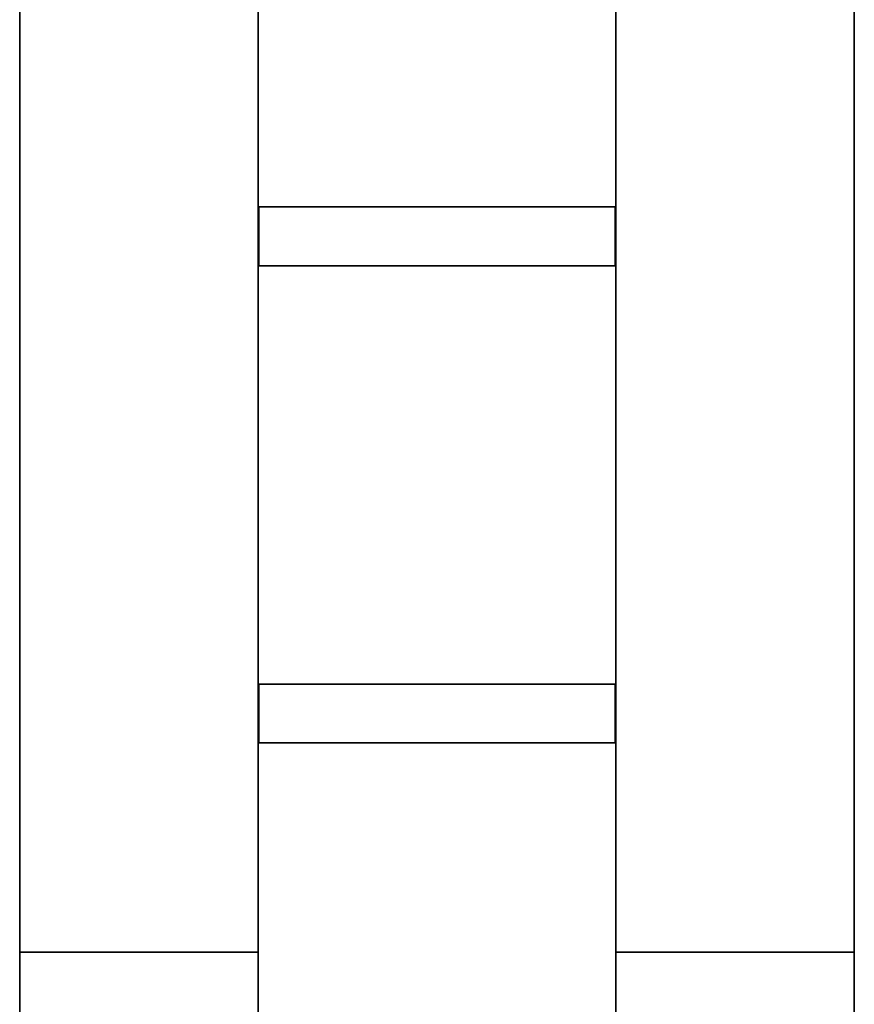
# Model space of a CAD drawing. Header units: millimetres. Extents: x -35 to 33166, y -35 to 31591.
# Tile 33 of 100: x -35 to 321, y 2316 to 2736. Entities that reach past the tile are written whole.
import ezdxf

# ---------------------------------------------------------------- set-up
doc = ezdxf.new("R2010")
doc.units = ezdxf.units.MM
doc.header["$LTSCALE"] = 25.4
doc.layers.get('0').update_dxf_attribs({"true_color": 0xffffff})
doc.layers.add('ICF - L1', color=7, linetype='Continuous', true_color=0xb4b464)
doc.layers.add('ICF - L2', color=7, linetype='Continuous', true_color=0x64ff64)

# ---------------------------------------------------------------- blocks, each defined once
blk = doc.blocks.new('Group7193')
for p, q in [((-254, -254, 457.2), (-1092.2, -254, 457.2)), ((-254, -254), (-1092.2, -254)), ((-1092.2, -355.6, 457.2), (-355.6, -355.6, 457.2)), ((-1092.2, -355.6), (-355.6, -355.6))]:
    blk.add_line(p, q)
blk = doc.blocks.new('Group7194')
for p, q in [((-1092.2, 0, 457.2), (0, 0, 457.2)), ((0, 0), (-1092.2, 0)), ((-227.79, -101.6, 457.2), (-1092.2, -101.6, 457.2)), ((-1092.2, -101.6), (-227.79, -101.6))]:
    blk.add_line(p, q)
blk = doc.blocks.new('Group7195')
for p, q in [((-1003.1, -253.75, 144.68), (-1003.1, -101.6, 144.68)), ((-1003.1, -101.6, 144.68), (-1003.1, -101.6, 51)), ((-1003.1, -101.6, 51), (-1003.1, -253.75, 51)), ((-1003.1, -101.6, 51), (-978.1, -101.6, 51)), ((-978.1, -101.6, 144.68), (-1003.1, -101.6, 144.68)), ((-978.1, -253.75, 51), (-978.1, -101.6, 51)), ((-978.1, -101.6, 51), (-978.1, -101.6, 144.68)), ((-978.1, -101.6, 144.68), (-978.1, -253.75, 144.68)), ((-1003.1, -253.75, 51), (-1003.1, -253.75, 144.68)), ((-978.1, -253.75, 51), (-1003.1, -253.75, 51)), ((-1003.1, -253.75, 144.68), (-978.1, -253.75, 144.68)), ((-978.1, -253.75, 144.68), (-978.1, -253.75, 51))]:
    blk.add_line(p, q)
blk = doc.blocks.new('Group7196')
for p, q in [((-1003.1, -253.75, 405.8), (-1003.1, -101.6, 405.8)), ((-1003.1, -101.6, 405.8), (-1003.1, -101.6, 312.12)), ((-1003.1, -101.6, 312.12), (-1003.1, -253.75, 312.12)), ((-1003.1, -101.6, 312.12), (-978.1, -101.6, 312.12)), ((-978.1, -101.6, 405.8), (-1003.1, -101.6, 405.8)), ((-978.1, -253.75, 312.12), (-978.1, -101.6, 312.12)), ((-978.1, -101.6, 312.12), (-978.1, -101.6, 405.8)), ((-978.1, -101.6, 405.8), (-978.1, -253.75, 405.8)), ((-1003.1, -253.75, 312.12), (-1003.1, -253.75, 405.8)), ((-978.1, -253.75, 312.12), (-1003.1, -253.75, 312.12)), ((-1003.1, -253.75, 405.8), (-978.1, -253.75, 405.8)), ((-978.1, -253.75, 405.8), (-978.1, -253.75, 312.12))]:
    blk.add_line(p, q)
blk = doc.blocks.new('Group7197')
for p, q in [((-799.9, -253.75, 144.68), (-799.9, -101.6, 144.68)), ((-799.9, -101.6, 144.68), (-799.9, -101.6, 51)), ((-799.9, -101.6, 51), (-799.9, -253.75, 51)), ((-799.9, -101.6, 51), (-774.9, -101.6, 51)), ((-774.9, -101.6, 144.68), (-799.9, -101.6, 144.68)), ((-774.9, -253.75, 51), (-774.9, -101.6, 51)), ((-774.9, -101.6, 51), (-774.9, -101.6, 144.68)), ((-774.9, -101.6, 144.68), (-774.9, -253.75, 144.68)), ((-799.9, -253.75, 51), (-799.9, -253.75, 144.68)), ((-774.9, -253.75, 51), (-799.9, -253.75, 51)), ((-799.9, -253.75, 144.68), (-774.9, -253.75, 144.68)), ((-774.9, -253.75, 144.68), (-774.9, -253.75, 51))]:
    blk.add_line(p, q)
blk = doc.blocks.new('Group7198')
for p, q in [((-799.9, -253.75, 405.8), (-799.9, -101.6, 405.8)), ((-799.9, -101.6, 405.8), (-799.9, -101.6, 312.12)), ((-799.9, -101.6, 312.12), (-799.9, -253.75, 312.12)), ((-799.9, -101.6, 312.12), (-774.9, -101.6, 312.12)), ((-774.9, -101.6, 405.8), (-799.9, -101.6, 405.8)), ((-774.9, -253.75, 312.12), (-774.9, -101.6, 312.12)), ((-774.9, -101.6, 312.12), (-774.9, -101.6, 405.8)), ((-774.9, -101.6, 405.8), (-774.9, -253.75, 405.8)), ((-799.9, -253.75, 312.12), (-799.9, -253.75, 405.8)), ((-774.9, -253.75, 312.12), (-799.9, -253.75, 312.12)), ((-799.9, -253.75, 405.8), (-774.9, -253.75, 405.8)), ((-774.9, -253.75, 405.8), (-774.9, -253.75, 312.12))]:
    blk.add_line(p, q)
blk = doc.blocks.new('6XR35_90_C_FC_78c4ls')
for name in ['Group7194', 'Group7195', 'Group7196', 'Group7197', 'Group7198', 'Group7193']:
    blk.add_blockref(name, (0, 0))
blk = doc.blocks.new('Group6861')
for p, q in [((-254, -685.8, 457.2), (-254, -254, 457.2)), ((-254, -685.8), (-254, -254)), ((-355.6, -355.6, 457.2), (-355.6, -685.8, 457.2)), ((-355.6, -355.6), (-355.6, -685.8)), ((-355.6, -685.8, 457.2), (-254, -685.8, 457.2)), ((-355.6, -685.8), (-355.6, -685.8, 457.2)), ((-355.6, -685.8), (-254, -685.8)), ((-254, -685.8, 457.2), (-254, -685.8))]:
    blk.add_line(p, q)
blk = doc.blocks.new('Group6862')
for p, q in [((0, 0, 457.2), (0, -685.8, 457.2)), ((0, -685.8), (0, 0)), ((-101.6, -685.8, 457.2), (-101.6, -227.96, 457.2)), ((-101.6, -227.96), (-101.6, -685.8)), ((0, -685.8, 457.2), (-101.6, -685.8, 457.2)), ((-101.6, -685.8, 457.2), (-101.6, -685.8)), ((-101.6, -685.8), (0, -685.8)), ((0, -685.8), (0, -685.8, 457.2))]:
    blk.add_line(p, q)
blk = doc.blocks.new('6XR35_90_C_FC_509mcb')
for name in ['Group6862', 'Group6861']:
    blk.add_blockref(name, (0, 0))
blk = doc.blocks.new('6XR35_96_S_Web')
for p, q in [((-76.07, -46.84, -12.5), (-76.07, 46.84, -12.5)), ((-76.07, 46.84, -12.5), (76.07, 46.84, -12.5)), ((76.07, 46.84, 12.5), (-76.07, 46.84, 12.5)), ((-76.07, 46.84, 12.5), (-76.07, -46.84, 12.5)), ((-76.07, 46.84, -12.5), (-76.07, 46.84, 12.5)), ((76.07, 46.84, -12.5), (76.07, -46.84, -12.5)), ((76.07, -46.84, 12.5), (76.07, 46.84, 12.5)), ((76.07, 46.84, 12.5), (76.07, 46.84, -12.5)), ((76.07, -46.84, -12.5), (-76.07, -46.84, -12.5)), ((-76.07, -46.84, 12.5), (76.07, -46.84, 12.5)), ((-76.07, -46.84, 12.5), (-76.07, -46.84, -12.5)), ((76.07, -46.84, -12.5), (76.07, -46.84, 12.5))]:
    blk.add_line(p, q)
blk = doc.blocks.new('Group431#1')
for p, q in [((-101.6, 2438.4, 457.2), (-101.6, 0, 457.2)), ((-101.6, 2438.4), (-101.6, 0)), ((0, 0), (0, 2438.4)), ((0, 2438.4, 457.2), (0, 0, 457.2)), ((-101.6, 0), (0, 0)), ((0, 0, 457.2), (-101.6, 0, 457.2)), ((0, 0, 457.2), (0, 0)), ((-101.6, 0, 457.2), (-101.6, 0))]:
    blk.add_line(p, q)
blk = doc.blocks.new('Group432#1')
for p, q in [((-355.6, 0, 457.2), (-355.6, 2438.4, 457.2)), ((-355.6, 2438.4), (-355.6, 0)), ((-254, 0, 457.2), (-254, 2438.4, 457.2)), ((-254, 0), (-254, 2438.4)), ((-355.6, 0), (-355.6, 0, 457.2)), ((-254, 0, 457.2), (-355.6, 0, 457.2)), ((-355.6, 0), (-254, 0)), ((-254, 0), (-254, 0, 457.2))]:
    blk.add_line(p, q)
blk = doc.blocks.new('6XR35_96_S')
for name in ['Group432#1', 'Group431#1']:
    blk.add_blockref(name, (0, 0))
at = {"extrusion": (9.72607e-16, 1, -1.15708e-14)}
for p in [(177.67, 97.84, 304.8), (177.67, 97.84, 101.6)]:
    blk.add_blockref('6XR35_96_S_Web', p, dxfattribs=at)
at = {"extrusion": (9.72607e-16, 1, 1.15708e-14)}
for p in [(177.67, 358.96, 304.8), (177.67, 358.96, 101.6)]:
    blk.add_blockref('6XR35_96_S_Web', p, dxfattribs=at)
blk = doc.blocks.new('Group7425')
for p, q in [((-254, -685.8, 457.2), (-254, -254, 457.2)), ((-254, -685.8), (-254, -254)), ((-355.6, -355.6, 457.2), (-355.6, -685.8, 457.2)), ((-355.6, -355.6), (-355.6, -685.8)), ((-355.6, -685.8, 457.2), (-254, -685.8, 457.2)), ((-355.6, -685.8), (-355.6, -685.8, 457.2)), ((-355.6, -685.8), (-254, -685.8)), ((-254, -685.8, 457.2), (-254, -685.8))]:
    blk.add_line(p, q)
blk = doc.blocks.new('Group7426')
for p, q in [((0, 0, 457.2), (0, -685.8, 457.2)), ((0, -685.8), (0, 0)), ((-101.6, -685.8, 457.2), (-101.6, -227.96, 457.2)), ((-101.6, -227.96), (-101.6, -685.8)), ((0, -685.8, 457.2), (-101.6, -685.8, 457.2)), ((-101.6, -685.8, 457.2), (-101.6, -685.8)), ((-101.6, -685.8), (0, -685.8)), ((0, -685.8), (0, -685.8, 457.2))]:
    blk.add_line(p, q)
blk = doc.blocks.new('6XR35_90_C_FC_77i85d')
for name in ['Group7426', 'Group7425']:
    blk.add_blockref(name, (0, 0))
blk = doc.blocks.new('Group7451')
for p, q in [((-254, -254, 457.2), (-1092.2, -254, 457.2)), ((-254, -254), (-1092.2, -254)), ((-1092.2, -355.6, 457.2), (-355.6, -355.6, 457.2)), ((-1092.2, -355.6), (-355.6, -355.6))]:
    blk.add_line(p, q)
blk = doc.blocks.new('Group7452')
for p, q in [((-1092.2, 0, 457.2), (0, 0, 457.2)), ((0, 0), (-1092.2, 0)), ((-227.79, -101.6, 457.2), (-1092.2, -101.6, 457.2)), ((-1092.2, -101.6), (-227.79, -101.6))]:
    blk.add_line(p, q)
blk = doc.blocks.new('Group7453')
for p, q in [((-1003.1, -253.75, 144.68), (-1003.1, -101.6, 144.68)), ((-1003.1, -101.6, 144.68), (-1003.1, -101.6, 51)), ((-1003.1, -101.6, 51), (-1003.1, -253.75, 51)), ((-1003.1, -101.6, 51), (-978.1, -101.6, 51)), ((-978.1, -101.6, 144.68), (-1003.1, -101.6, 144.68)), ((-978.1, -253.75, 51), (-978.1, -101.6, 51)), ((-978.1, -101.6, 51), (-978.1, -101.6, 144.68)), ((-978.1, -101.6, 144.68), (-978.1, -253.75, 144.68)), ((-1003.1, -253.75, 51), (-1003.1, -253.75, 144.68)), ((-978.1, -253.75, 51), (-1003.1, -253.75, 51)), ((-1003.1, -253.75, 144.68), (-978.1, -253.75, 144.68)), ((-978.1, -253.75, 144.68), (-978.1, -253.75, 51))]:
    blk.add_line(p, q)
blk = doc.blocks.new('Group7454')
for p, q in [((-1003.1, -253.75, 405.8), (-1003.1, -101.6, 405.8)), ((-1003.1, -101.6, 405.8), (-1003.1, -101.6, 312.12)), ((-1003.1, -101.6, 312.12), (-1003.1, -253.75, 312.12)), ((-1003.1, -101.6, 312.12), (-978.1, -101.6, 312.12)), ((-978.1, -101.6, 405.8), (-1003.1, -101.6, 405.8)), ((-978.1, -253.75, 312.12), (-978.1, -101.6, 312.12)), ((-978.1, -101.6, 312.12), (-978.1, -101.6, 405.8)), ((-978.1, -101.6, 405.8), (-978.1, -253.75, 405.8)), ((-1003.1, -253.75, 312.12), (-1003.1, -253.75, 405.8)), ((-978.1, -253.75, 312.12), (-1003.1, -253.75, 312.12)), ((-1003.1, -253.75, 405.8), (-978.1, -253.75, 405.8)), ((-978.1, -253.75, 405.8), (-978.1, -253.75, 312.12))]:
    blk.add_line(p, q)
blk = doc.blocks.new('Group7455')
for p, q in [((-799.9, -253.75, 144.68), (-799.9, -101.6, 144.68)), ((-799.9, -101.6, 144.68), (-799.9, -101.6, 51)), ((-799.9, -101.6, 51), (-799.9, -253.75, 51)), ((-799.9, -101.6, 51), (-774.9, -101.6, 51)), ((-774.9, -101.6, 144.68), (-799.9, -101.6, 144.68)), ((-774.9, -253.75, 51), (-774.9, -101.6, 51)), ((-774.9, -101.6, 51), (-774.9, -101.6, 144.68)), ((-774.9, -101.6, 144.68), (-774.9, -253.75, 144.68)), ((-799.9, -253.75, 51), (-799.9, -253.75, 144.68)), ((-774.9, -253.75, 51), (-799.9, -253.75, 51)), ((-799.9, -253.75, 144.68), (-774.9, -253.75, 144.68)), ((-774.9, -253.75, 144.68), (-774.9, -253.75, 51))]:
    blk.add_line(p, q)
blk = doc.blocks.new('Group7456')
for p, q in [((-799.9, -253.75, 405.8), (-799.9, -101.6, 405.8)), ((-799.9, -101.6, 405.8), (-799.9, -101.6, 312.12)), ((-799.9, -101.6, 312.12), (-799.9, -253.75, 312.12)), ((-799.9, -101.6, 312.12), (-774.9, -101.6, 312.12)), ((-774.9, -101.6, 405.8), (-799.9, -101.6, 405.8)), ((-774.9, -253.75, 312.12), (-774.9, -101.6, 312.12)), ((-774.9, -101.6, 312.12), (-774.9, -101.6, 405.8)), ((-774.9, -101.6, 405.8), (-774.9, -253.75, 405.8)), ((-799.9, -253.75, 312.12), (-799.9, -253.75, 405.8)), ((-774.9, -253.75, 312.12), (-799.9, -253.75, 312.12)), ((-799.9, -253.75, 405.8), (-774.9, -253.75, 405.8)), ((-774.9, -253.75, 405.8), (-774.9, -253.75, 312.12))]:
    blk.add_line(p, q)
blk = doc.blocks.new('6XR35_90_C_FC_63thef')
for name in ['Group7452', 'Group7453', 'Group7454', 'Group7455', 'Group7456', 'Group7451']:
    blk.add_blockref(name, (0, 0))
blk = doc.blocks.new('Group#1528')
for p, q in [((-254, -685.8, 0), (-254, -254, 0)), ((-254, -685.8, 457.2), (-254, -254, 457.2)), ((-355.6, -685.8, 0), (-355.6, -355.6, 0)), ((-355.6, -685.8, 457.2), (-355.6, -355.6, 457.2)), ((-355.6, -685.8, 0), (-254, -685.8, 0)), ((-355.6, -685.8, 457.2), (-254, -685.8, 457.2)), ((-355.6, -685.8, 457.2), (-355.6, -685.8, 0)), ((-254, -685.8, 457.2), (-254, -685.8, 0))]:
    blk.add_line(p, q)
blk = doc.blocks.new('Group#1530')
for p, q in [((0, 0, 457.2), (0, -685.8, 457.2)), ((0, -685.8), (0, 0)), ((-101.6, -685.8, 457.2), (-101.6, -227.96, 457.2)), ((-101.6, -227.96), (-101.6, -685.8)), ((0, -685.8, 457.2), (-101.6, -685.8, 457.2)), ((-101.6, -685.8, 457.2), (-101.6, -685.8)), ((-101.6, -685.8), (0, -685.8)), ((0, -685.8), (0, -685.8, 457.2))]:
    blk.add_line(p, q)
blk = doc.blocks.new('6XR35_90_C_FC_d4u64z_MSG')
for name in ['Group#1530', 'Group#1528']:
    blk.add_blockref(name, (0, 0))
blk = doc.blocks.new('Group7503')
for p, q in [((-254, -254, 457.2), (-1092.2, -254, 457.2)), ((-254, -254), (-1092.2, -254)), ((-1092.2, -355.6, 457.2), (-355.6, -355.6, 457.2)), ((-1092.2, -355.6), (-355.6, -355.6))]:
    blk.add_line(p, q)
blk = doc.blocks.new('Group7504')
for p, q in [((-1092.2, 0, 457.2), (0, 0, 457.2)), ((0, 0), (-1092.2, 0)), ((-227.79, -101.6, 457.2), (-1092.2, -101.6, 457.2)), ((-1092.2, -101.6), (-227.79, -101.6))]:
    blk.add_line(p, q)
blk = doc.blocks.new('Group7505')
for p, q in [((-1003.1, -253.75, 144.68), (-1003.1, -101.6, 144.68)), ((-1003.1, -101.6, 144.68), (-1003.1, -101.6, 51)), ((-1003.1, -101.6, 51), (-1003.1, -253.75, 51)), ((-1003.1, -101.6, 51), (-978.1, -101.6, 51)), ((-978.1, -101.6, 144.68), (-1003.1, -101.6, 144.68)), ((-978.1, -253.75, 51), (-978.1, -101.6, 51)), ((-978.1, -101.6, 51), (-978.1, -101.6, 144.68)), ((-978.1, -101.6, 144.68), (-978.1, -253.75, 144.68)), ((-1003.1, -253.75, 51), (-1003.1, -253.75, 144.68)), ((-978.1, -253.75, 51), (-1003.1, -253.75, 51)), ((-1003.1, -253.75, 144.68), (-978.1, -253.75, 144.68)), ((-978.1, -253.75, 144.68), (-978.1, -253.75, 51))]:
    blk.add_line(p, q)
blk = doc.blocks.new('Group7506')
for p, q in [((-1003.1, -253.75, 405.8), (-1003.1, -101.6, 405.8)), ((-1003.1, -101.6, 405.8), (-1003.1, -101.6, 312.12)), ((-1003.1, -101.6, 312.12), (-1003.1, -253.75, 312.12)), ((-1003.1, -101.6, 312.12), (-978.1, -101.6, 312.12)), ((-978.1, -101.6, 405.8), (-1003.1, -101.6, 405.8)), ((-978.1, -253.75, 312.12), (-978.1, -101.6, 312.12)), ((-978.1, -101.6, 312.12), (-978.1, -101.6, 405.8)), ((-978.1, -101.6, 405.8), (-978.1, -253.75, 405.8)), ((-1003.1, -253.75, 312.12), (-1003.1, -253.75, 405.8)), ((-978.1, -253.75, 312.12), (-1003.1, -253.75, 312.12)), ((-1003.1, -253.75, 405.8), (-978.1, -253.75, 405.8)), ((-978.1, -253.75, 405.8), (-978.1, -253.75, 312.12))]:
    blk.add_line(p, q)
blk = doc.blocks.new('Group7507')
for p, q in [((-799.9, -253.75, 144.68), (-799.9, -101.6, 144.68)), ((-799.9, -101.6, 144.68), (-799.9, -101.6, 51)), ((-799.9, -101.6, 51), (-799.9, -253.75, 51)), ((-799.9, -101.6, 51), (-774.9, -101.6, 51)), ((-774.9, -101.6, 144.68), (-799.9, -101.6, 144.68)), ((-774.9, -253.75, 51), (-774.9, -101.6, 51)), ((-774.9, -101.6, 51), (-774.9, -101.6, 144.68)), ((-774.9, -101.6, 144.68), (-774.9, -253.75, 144.68)), ((-799.9, -253.75, 51), (-799.9, -253.75, 144.68)), ((-774.9, -253.75, 51), (-799.9, -253.75, 51)), ((-799.9, -253.75, 144.68), (-774.9, -253.75, 144.68)), ((-774.9, -253.75, 144.68), (-774.9, -253.75, 51))]:
    blk.add_line(p, q)
blk = doc.blocks.new('Group7508')
for p, q in [((-799.9, -253.75, 405.8), (-799.9, -101.6, 405.8)), ((-799.9, -101.6, 405.8), (-799.9, -101.6, 312.12)), ((-799.9, -101.6, 312.12), (-799.9, -253.75, 312.12)), ((-799.9, -101.6, 312.12), (-774.9, -101.6, 312.12)), ((-774.9, -101.6, 405.8), (-799.9, -101.6, 405.8)), ((-774.9, -253.75, 312.12), (-774.9, -101.6, 312.12)), ((-774.9, -101.6, 312.12), (-774.9, -101.6, 405.8)), ((-774.9, -101.6, 405.8), (-774.9, -253.75, 405.8)), ((-799.9, -253.75, 312.12), (-799.9, -253.75, 405.8)), ((-774.9, -253.75, 312.12), (-799.9, -253.75, 312.12)), ((-799.9, -253.75, 405.8), (-774.9, -253.75, 405.8)), ((-774.9, -253.75, 405.8), (-774.9, -253.75, 312.12))]:
    blk.add_line(p, q)
blk = doc.blocks.new('6XR35_90_C_FC_23p8du')
for name in ['Group7504', 'Group7505', 'Group7506', 'Group7507', 'Group7508', 'Group7503']:
    blk.add_blockref(name, (0, 0))
blk = doc.blocks.new('Group7529')
for p, q in [((-254, -685.8, 457.2), (-254, -254, 457.2)), ((-254, -685.8), (-254, -254)), ((-355.6, -355.6, 457.2), (-355.6, -685.8, 457.2)), ((-355.6, -355.6), (-355.6, -685.8)), ((-355.6, -685.8, 457.2), (-254, -685.8, 457.2)), ((-355.6, -685.8), (-355.6, -685.8, 457.2)), ((-355.6, -685.8), (-254, -685.8)), ((-254, -685.8, 457.2), (-254, -685.8))]:
    blk.add_line(p, q)
blk = doc.blocks.new('Group7530')
for p, q in [((0, 0, 457.2), (0, -685.8, 457.2)), ((0, -685.8), (0, 0)), ((-101.6, -685.8, 457.2), (-101.6, -227.96, 457.2)), ((-101.6, -227.96), (-101.6, -685.8)), ((0, -685.8, 457.2), (-101.6, -685.8, 457.2)), ((-101.6, -685.8, 457.2), (-101.6, -685.8)), ((-101.6, -685.8), (0, -685.8)), ((0, -685.8), (0, -685.8, 457.2))]:
    blk.add_line(p, q)
blk = doc.blocks.new('6XR35_90_C_FC_4q0dcm')
for name in ['Group7530', 'Group7529']:
    blk.add_blockref(name, (0, 0))
blk = doc.blocks.new('Group#4056')
for p, q in [((-355.99, -254, 98.33), (-1092.2, -254, 98.33)), ((-1092.2, -254, 250.87), (-351.08, -254, 250.87)), ((-355.99, -254, 0), (-1092.2, -254, 0)), ((-254, -254, 457.2), (-1092.2, -254, 457.2)), ((-1092.2, -355.6, 98.33), (-355.6, -355.6, 98.33)), ((-355.6, -355.6, 250.87), (-1092.2, -355.6, 250.87)), ((-355.6, -355.6, 0), (-1092.2, -355.6, 0)), ((-355.6, -355.6, 457.2), (-1092.2, -355.6, 457.2))]:
    blk.add_line(p, q)
blk = doc.blocks.new('Group#4057')
for p, q in [((-1092.2, 0, 457.2), (0, 0, 457.2)), ((-1092.2, 0, 0), (0, 0, 0)), ((-227.79, -101.6, 0), (-1092.2, -101.6, 0)), ((-227.79, -101.6, 457.2), (-1092.2, -101.6, 457.2))]:
    blk.add_line(p, q)
blk = doc.blocks.new('Group#4058')
for p, q in [((-1003.1, -101.6, 98.33), (-1003.1, -253.75, 98.33)), ((-978.1, -101.6, 98.33), (-1003.1, -101.6, 98.33)), ((-1003.1, -101.6, 51), (-1003.1, -101.6, 98.33)), ((-1003.1, -101.6, 51), (-1003.1, -253.75, 51)), ((-978.1, -101.6, 51), (-1003.1, -101.6, 51)), ((-978.1, -253.75, 98.33), (-978.1, -101.6, 98.33)), ((-978.1, -101.6, 51), (-978.1, -253.75, 51)), ((-978.1, -101.6, 51), (-978.1, -101.6, 98.33)), ((-1003.1, -253.75, 98.33), (-978.1, -253.75, 98.33)), ((-1003.1, -253.75, 51), (-1003.1, -253.75, 98.33)), ((-978.1, -253.75, 51), (-1003.1, -253.75, 51)), ((-978.1, -253.75, 51), (-978.1, -253.75, 98.33))]:
    blk.add_line(p, q)
blk = doc.blocks.new('Group#4059')
for p, q in [((-1003.1, -253.75, 405.8), (-1003.1, -101.6, 405.8)), ((-1003.1, -101.6, 405.8), (-1003.1, -101.6, 312.12)), ((-1003.1, -101.6, 312.12), (-1003.1, -253.75, 312.12)), ((-1003.1, -101.6, 312.12), (-978.1, -101.6, 312.12)), ((-978.1, -101.6, 405.8), (-1003.1, -101.6, 405.8)), ((-978.1, -253.75, 312.12), (-978.1, -101.6, 312.12)), ((-978.1, -101.6, 312.12), (-978.1, -101.6, 405.8)), ((-978.1, -101.6, 405.8), (-978.1, -253.75, 405.8)), ((-1003.1, -253.75, 312.12), (-1003.1, -253.75, 405.8)), ((-978.1, -253.75, 312.12), (-1003.1, -253.75, 312.12)), ((-1003.1, -253.75, 405.8), (-978.1, -253.75, 405.8)), ((-978.1, -253.75, 405.8), (-978.1, -253.75, 312.12))]:
    blk.add_line(p, q)
blk = doc.blocks.new('Group#4060')
for p, q in [((-799.9, -101.6, 98.33), (-799.9, -253.75, 98.33)), ((-774.9, -101.6, 98.33), (-799.9, -101.6, 98.33)), ((-799.9, -101.6, 51), (-799.9, -101.6, 98.33)), ((-799.9, -101.6, 51), (-799.9, -253.75, 51)), ((-774.9, -101.6, 51), (-799.9, -101.6, 51)), ((-774.9, -253.75, 98.33), (-774.9, -101.6, 98.33)), ((-774.9, -101.6, 51), (-774.9, -253.75, 51)), ((-774.9, -101.6, 51), (-774.9, -101.6, 98.33)), ((-799.9, -253.75, 98.33), (-774.9, -253.75, 98.33)), ((-799.9, -253.75, 51), (-799.9, -253.75, 98.33)), ((-774.9, -253.75, 51), (-799.9, -253.75, 51)), ((-774.9, -253.75, 51), (-774.9, -253.75, 98.33))]:
    blk.add_line(p, q)
blk = doc.blocks.new('Group#4061')
for p, q in [((-799.9, -253.75, 405.8), (-799.9, -101.6, 405.8)), ((-799.9, -101.6, 405.8), (-799.9, -101.6, 312.12)), ((-799.9, -101.6, 312.12), (-799.9, -253.75, 312.12)), ((-799.9, -101.6, 312.12), (-774.9, -101.6, 312.12)), ((-774.9, -101.6, 405.8), (-799.9, -101.6, 405.8)), ((-774.9, -253.75, 312.12), (-774.9, -101.6, 312.12)), ((-774.9, -101.6, 312.12), (-774.9, -101.6, 405.8)), ((-774.9, -101.6, 405.8), (-774.9, -253.75, 405.8)), ((-799.9, -253.75, 312.12), (-799.9, -253.75, 405.8)), ((-774.9, -253.75, 312.12), (-799.9, -253.75, 312.12)), ((-799.9, -253.75, 405.8), (-774.9, -253.75, 405.8)), ((-774.9, -253.75, 405.8), (-774.9, -253.75, 312.12))]:
    blk.add_line(p, q)
blk = doc.blocks.new('6XR35_90_C_FC_bkmqyu_MSG')
for name in ['Group#4057', 'Group#4058', 'Group#4059', 'Group#4060', 'Group#4061', 'Group#4056']:
    blk.add_blockref(name, (0, 0))
blk = doc.blocks.new('Group3573')
at = {"layer": 'ICF - L1'}
for p in [(321.01, 2338.72, -100), (321.01, 2338.72, 814.4), (321.01, 2338.72, 1728.8), (321.01, 2338.72, 2643.2)]:
    blk.add_blockref('6XR35_96_S', p, dxfattribs=at)
at = {"layer": 'ICF - L1', "extrusion": (0, 0, -1), "zscale": -1, "rotation": 270}
for name, p in [('6XR35_90_C_FC_78c4ls', (34.59, 1652.92, -357.2)), ('6XR35_90_C_FC_63thef', (34.59, 1652.92, -1271.6)), ('6XR35_90_C_FC_23p8du', (34.59, 1652.92, -2186)), ('6XR35_90_C_FC_bkmqyu_MSG', (34.59, 1652.92, -3100.4))]:
    blk.add_blockref(name, p, dxfattribs=at)
at = {"layer": 'ICF - L1', "rotation": 180}
for name, p in [('6XR35_90_C_FC_509mcb', (-34.59, 1652.92, -100)), ('6XR35_90_C_FC_77i85d', (-34.59, 1652.92, 814.4)), ('6XR35_90_C_FC_d4u64z_MSG', (-34.59, 1652.92, 1728.8)), ('6XR35_90_C_FC_4q0dcm', (-34.59, 1652.92, 2643.2))]:
    blk.add_blockref(name, p, dxfattribs=at)
blk = doc.blocks.new('Group431')
for p, q in [((-101.6, 2438.4, 457.2), (-101.6, 0, 457.2)), ((-101.6, 2438.4), (-101.6, 0)), ((0, 0), (0, 2438.4)), ((0, 2438.4, 457.2), (0, 0, 457.2)), ((-101.6, 0), (0, 0)), ((0, 0, 457.2), (-101.6, 0, 457.2)), ((0, 0, 457.2), (0, 0)), ((-101.6, 0, 457.2), (-101.6, 0))]:
    blk.add_line(p, q)
blk = doc.blocks.new('Group432')
for p, q in [((-355.6, 0, 457.2), (-355.6, 2438.4, 457.2)), ((-355.6, 2438.4), (-355.6, 0)), ((-254, 0, 457.2), (-254, 2438.4, 457.2)), ((-254, 0), (-254, 2438.4)), ((-355.6, 0), (-355.6, 0, 457.2)), ((-254, 0, 457.2), (-355.6, 0, 457.2)), ((-355.6, 0), (-254, 0)), ((-254, 0), (-254, 0, 457.2))]:
    blk.add_line(p, q)
blk = doc.blocks.new('6XR35_96_S#1')
for name in ['Group432', 'Group431']:
    blk.add_blockref(name, (0, 0))
at = {"extrusion": (9.72607e-16, 1, -1.15708e-14)}
for p in [(177.67, 97.84, 304.8), (177.67, 97.84, 101.6)]:
    blk.add_blockref('6XR35_96_S_Web', p, dxfattribs=at)
at = {"extrusion": (9.72607e-16, 1, 1.15708e-14)}
for p in [(177.67, 358.96, 304.8), (177.67, 358.96, 101.6)]:
    blk.add_blockref('6XR35_96_S_Web', p, dxfattribs=at)
blk = doc.blocks.new('Group8622')
for p, q in [((-254, -685.8, 457.2), (-254, -254, 457.2)), ((-254, -685.8), (-254, -254)), ((-355.6, -355.6, 457.2), (-355.6, -685.8, 457.2)), ((-355.6, -355.6), (-355.6, -685.8)), ((-355.6, -685.8, 457.2), (-254, -685.8, 457.2)), ((-355.6, -685.8), (-355.6, -685.8, 457.2)), ((-355.6, -685.8), (-254, -685.8)), ((-254, -685.8, 457.2), (-254, -685.8))]:
    blk.add_line(p, q)
blk = doc.blocks.new('Group#2492')
for p, q in [((0, 0, 457.2), (0, -685.8, 457.2)), ((0, -685.8), (0, 0)), ((-101.6, -685.8, 457.2), (-101.6, -227.96, 457.2)), ((-101.6, -227.96), (-101.6, -685.8)), ((0, -685.8, 457.2), (-101.6, -685.8, 457.2)), ((-101.6, -685.8, 457.2), (-101.6, -685.8)), ((-101.6, -685.8), (0, -685.8)), ((0, -685.8), (0, -685.8, 457.2))]:
    blk.add_line(p, q)
blk = doc.blocks.new('6XR35_90_C#3_FC_evu4t6')
for name in ['Group#2492', 'Group8622']:
    blk.add_blockref(name, (0, 0))
blk = doc.blocks.new('Group8100')
for p, q in [((-254, -685.8, 457.2), (-254, -254, 457.2)), ((-254, -685.8), (-254, -254)), ((-355.6, -355.6, 457.2), (-355.6, -685.8, 457.2)), ((-355.6, -355.6), (-355.6, -685.8)), ((-355.6, -685.8, 457.2), (-254, -685.8, 457.2)), ((-355.6, -685.8), (-355.6, -685.8, 457.2)), ((-355.6, -685.8), (-254, -685.8)), ((-254, -685.8, 457.2), (-254, -685.8))]:
    blk.add_line(p, q)
blk = doc.blocks.new('Group#384')
for p, q in [((0, 0, 457.2), (0, -685.8, 457.2)), ((0, -685.8), (0, 0)), ((-101.6, -685.8, 457.2), (-101.6, -227.96, 457.2)), ((-101.6, -227.96), (-101.6, -685.8)), ((0, -685.8, 457.2), (-101.6, -685.8, 457.2)), ((-101.6, -685.8, 457.2), (-101.6, -685.8)), ((-101.6, -685.8), (0, -685.8)), ((0, -685.8), (0, -685.8, 457.2))]:
    blk.add_line(p, q)
blk = doc.blocks.new('6XR35_90_C#3_FC_83wsl9')
for name in ['Group#384', 'Group8100']:
    blk.add_blockref(name, (0, 0))
blk = doc.blocks.new('Group8399')
for p, q in [((-254, -254, 457.2), (-1092.2, -254, 457.2)), ((-254, -254), (-1092.2, -254)), ((-1092.2, -355.6, 457.2), (-355.6, -355.6, 457.2)), ((-1092.2, -355.6), (-355.6, -355.6))]:
    blk.add_line(p, q)
blk = doc.blocks.new('Group8400')
for p, q in [((-1092.2, 0, 457.2), (0, 0, 457.2)), ((0, 0), (-1092.2, 0)), ((-227.79, -101.6, 457.2), (-1092.2, -101.6, 457.2)), ((-1092.2, -101.6), (-227.79, -101.6))]:
    blk.add_line(p, q)
blk = doc.blocks.new('Group8401')
for p, q in [((-1003.1, -253.75, 144.68), (-1003.1, -101.6, 144.68)), ((-1003.1, -101.6, 144.68), (-1003.1, -101.6, 51)), ((-1003.1, -101.6, 51), (-1003.1, -253.75, 51)), ((-1003.1, -101.6, 51), (-978.1, -101.6, 51)), ((-978.1, -101.6, 144.68), (-1003.1, -101.6, 144.68)), ((-978.1, -253.75, 51), (-978.1, -101.6, 51)), ((-978.1, -101.6, 51), (-978.1, -101.6, 144.68)), ((-978.1, -101.6, 144.68), (-978.1, -253.75, 144.68)), ((-1003.1, -253.75, 51), (-1003.1, -253.75, 144.68)), ((-978.1, -253.75, 51), (-1003.1, -253.75, 51)), ((-1003.1, -253.75, 144.68), (-978.1, -253.75, 144.68)), ((-978.1, -253.75, 144.68), (-978.1, -253.75, 51))]:
    blk.add_line(p, q)
blk = doc.blocks.new('Group8402')
for p, q in [((-1003.1, -253.75, 405.8), (-1003.1, -101.6, 405.8)), ((-1003.1, -101.6, 405.8), (-1003.1, -101.6, 312.12)), ((-1003.1, -101.6, 312.12), (-1003.1, -253.75, 312.12)), ((-1003.1, -101.6, 312.12), (-978.1, -101.6, 312.12)), ((-978.1, -101.6, 405.8), (-1003.1, -101.6, 405.8)), ((-978.1, -253.75, 312.12), (-978.1, -101.6, 312.12)), ((-978.1, -101.6, 312.12), (-978.1, -101.6, 405.8)), ((-978.1, -101.6, 405.8), (-978.1, -253.75, 405.8)), ((-1003.1, -253.75, 312.12), (-1003.1, -253.75, 405.8)), ((-978.1, -253.75, 312.12), (-1003.1, -253.75, 312.12)), ((-1003.1, -253.75, 405.8), (-978.1, -253.75, 405.8)), ((-978.1, -253.75, 405.8), (-978.1, -253.75, 312.12))]:
    blk.add_line(p, q)
blk = doc.blocks.new('Group8403')
for p, q in [((-799.9, -253.75, 144.68), (-799.9, -101.6, 144.68)), ((-799.9, -101.6, 144.68), (-799.9, -101.6, 51)), ((-799.9, -101.6, 51), (-799.9, -253.75, 51)), ((-799.9, -101.6, 51), (-774.9, -101.6, 51)), ((-774.9, -101.6, 144.68), (-799.9, -101.6, 144.68)), ((-774.9, -253.75, 51), (-774.9, -101.6, 51)), ((-774.9, -101.6, 51), (-774.9, -101.6, 144.68)), ((-774.9, -101.6, 144.68), (-774.9, -253.75, 144.68)), ((-799.9, -253.75, 51), (-799.9, -253.75, 144.68)), ((-774.9, -253.75, 51), (-799.9, -253.75, 51)), ((-799.9, -253.75, 144.68), (-774.9, -253.75, 144.68)), ((-774.9, -253.75, 144.68), (-774.9, -253.75, 51))]:
    blk.add_line(p, q)
blk = doc.blocks.new('Group8404')
for p, q in [((-799.9, -253.75, 405.8), (-799.9, -101.6, 405.8)), ((-799.9, -101.6, 405.8), (-799.9, -101.6, 312.12)), ((-799.9, -101.6, 312.12), (-799.9, -253.75, 312.12)), ((-799.9, -101.6, 312.12), (-774.9, -101.6, 312.12)), ((-774.9, -101.6, 405.8), (-799.9, -101.6, 405.8)), ((-774.9, -253.75, 312.12), (-774.9, -101.6, 312.12)), ((-774.9, -101.6, 312.12), (-774.9, -101.6, 405.8)), ((-774.9, -101.6, 405.8), (-774.9, -253.75, 405.8)), ((-799.9, -253.75, 312.12), (-799.9, -253.75, 405.8)), ((-774.9, -253.75, 312.12), (-799.9, -253.75, 312.12)), ((-799.9, -253.75, 405.8), (-774.9, -253.75, 405.8)), ((-774.9, -253.75, 405.8), (-774.9, -253.75, 312.12))]:
    blk.add_line(p, q)
blk = doc.blocks.new('6XR35_90_C#3_FC_68nban')
for name in ['Group8400', 'Group8401', 'Group8402', 'Group8403', 'Group8404', 'Group8399']:
    blk.add_blockref(name, (0, 0))
blk = doc.blocks.new('Group8657')
for p, q in [((-254, -254, 457.2), (-1092.2, -254, 457.2)), ((-254, -254), (-1092.2, -254)), ((-1092.2, -355.6, 457.2), (-355.6, -355.6, 457.2)), ((-1092.2, -355.6), (-355.6, -355.6))]:
    blk.add_line(p, q)
blk = doc.blocks.new('Group#2512')
for p, q in [((-1092.2, 0, 457.2), (0, 0, 457.2)), ((0, 0), (-1092.2, 0)), ((-227.79, -101.6, 457.2), (-1092.2, -101.6, 457.2)), ((-1092.2, -101.6), (-227.79, -101.6))]:
    blk.add_line(p, q)
blk = doc.blocks.new('Group8659')
for p, q in [((-1003.1, -253.75, 144.68), (-1003.1, -101.6, 144.68)), ((-1003.1, -101.6, 144.68), (-1003.1, -101.6, 51)), ((-1003.1, -101.6, 51), (-1003.1, -253.75, 51)), ((-1003.1, -101.6, 51), (-978.1, -101.6, 51)), ((-978.1, -101.6, 144.68), (-1003.1, -101.6, 144.68)), ((-978.1, -253.75, 51), (-978.1, -101.6, 51)), ((-978.1, -101.6, 51), (-978.1, -101.6, 144.68)), ((-978.1, -101.6, 144.68), (-978.1, -253.75, 144.68)), ((-1003.1, -253.75, 51), (-1003.1, -253.75, 144.68)), ((-978.1, -253.75, 51), (-1003.1, -253.75, 51)), ((-1003.1, -253.75, 144.68), (-978.1, -253.75, 144.68)), ((-978.1, -253.75, 144.68), (-978.1, -253.75, 51))]:
    blk.add_line(p, q)
blk = doc.blocks.new('Group#2513')
for p, q in [((-1003.1, -253.75, 405.8), (-1003.1, -101.6, 405.8)), ((-1003.1, -101.6, 405.8), (-1003.1, -101.6, 312.12)), ((-1003.1, -101.6, 312.12), (-1003.1, -253.75, 312.12)), ((-1003.1, -101.6, 312.12), (-978.1, -101.6, 312.12)), ((-978.1, -101.6, 405.8), (-1003.1, -101.6, 405.8)), ((-978.1, -253.75, 312.12), (-978.1, -101.6, 312.12)), ((-978.1, -101.6, 312.12), (-978.1, -101.6, 405.8)), ((-978.1, -101.6, 405.8), (-978.1, -253.75, 405.8)), ((-1003.1, -253.75, 312.12), (-1003.1, -253.75, 405.8)), ((-978.1, -253.75, 312.12), (-1003.1, -253.75, 312.12)), ((-1003.1, -253.75, 405.8), (-978.1, -253.75, 405.8)), ((-978.1, -253.75, 405.8), (-978.1, -253.75, 312.12))]:
    blk.add_line(p, q)
blk = doc.blocks.new('Group#2514')
for p, q in [((-799.9, -253.75, 144.68), (-799.9, -101.6, 144.68)), ((-799.9, -101.6, 144.68), (-799.9, -101.6, 51)), ((-799.9, -101.6, 51), (-799.9, -253.75, 51)), ((-799.9, -101.6, 51), (-774.9, -101.6, 51)), ((-774.9, -101.6, 144.68), (-799.9, -101.6, 144.68)), ((-774.9, -253.75, 51), (-774.9, -101.6, 51)), ((-774.9, -101.6, 51), (-774.9, -101.6, 144.68)), ((-774.9, -101.6, 144.68), (-774.9, -253.75, 144.68)), ((-799.9, -253.75, 51), (-799.9, -253.75, 144.68)), ((-774.9, -253.75, 51), (-799.9, -253.75, 51)), ((-799.9, -253.75, 144.68), (-774.9, -253.75, 144.68)), ((-774.9, -253.75, 144.68), (-774.9, -253.75, 51))]:
    blk.add_line(p, q)
blk = doc.blocks.new('Group8662')
for p, q in [((-799.9, -253.75, 405.8), (-799.9, -101.6, 405.8)), ((-799.9, -101.6, 405.8), (-799.9, -101.6, 312.12)), ((-799.9, -101.6, 312.12), (-799.9, -253.75, 312.12)), ((-799.9, -101.6, 312.12), (-774.9, -101.6, 312.12)), ((-774.9, -101.6, 405.8), (-799.9, -101.6, 405.8)), ((-774.9, -253.75, 312.12), (-774.9, -101.6, 312.12)), ((-774.9, -101.6, 312.12), (-774.9, -101.6, 405.8)), ((-774.9, -101.6, 405.8), (-774.9, -253.75, 405.8)), ((-799.9, -253.75, 312.12), (-799.9, -253.75, 405.8)), ((-774.9, -253.75, 312.12), (-799.9, -253.75, 312.12)), ((-799.9, -253.75, 405.8), (-774.9, -253.75, 405.8)), ((-774.9, -253.75, 405.8), (-774.9, -253.75, 312.12))]:
    blk.add_line(p, q)
blk = doc.blocks.new('6XR35_90_C#3_FC_5k60px')
for name in ['Group#2512', 'Group8659', 'Group#2513', 'Group#2514', 'Group8662', 'Group8657']:
    blk.add_blockref(name, (0, 0))
blk = doc.blocks.new('Group8703')
for p, q in [((-254, -685.8, 457.2), (-254, -254, 457.2)), ((-254, -685.8), (-254, -254)), ((-355.6, -355.6, 457.2), (-355.6, -685.8, 457.2)), ((-355.6, -355.6), (-355.6, -685.8)), ((-355.6, -685.8, 457.2), (-254, -685.8, 457.2)), ((-355.6, -685.8), (-355.6, -685.8, 457.2)), ((-355.6, -685.8), (-254, -685.8)), ((-254, -685.8, 457.2), (-254, -685.8))]:
    blk.add_line(p, q)
blk = doc.blocks.new('Group#2550')
for p, q in [((0, 0, 457.2), (0, -685.8, 457.2)), ((0, -685.8), (0, 0)), ((-101.6, -685.8, 457.2), (-101.6, -227.96, 457.2)), ((-101.6, -227.96), (-101.6, -685.8)), ((0, -685.8, 457.2), (-101.6, -685.8, 457.2)), ((-101.6, -685.8, 457.2), (-101.6, -685.8)), ((-101.6, -685.8), (0, -685.8)), ((0, -685.8), (0, -685.8, 457.2))]:
    blk.add_line(p, q)
blk = doc.blocks.new('6XR35_90_C#3_FC_7mmclu')
for name in ['Group#2550', 'Group8703']:
    blk.add_blockref(name, (0, 0))
blk = doc.blocks.new('Group#2574')
for p, q in [((-254, -254, 457.2), (-1092.2, -254, 457.2)), ((-254, -254), (-1092.2, -254)), ((-1092.2, -355.6, 457.2), (-355.6, -355.6, 457.2)), ((-1092.2, -355.6), (-355.6, -355.6))]:
    blk.add_line(p, q)
blk = doc.blocks.new('Group#2575')
for p, q in [((-1092.2, 0, 457.2), (0, 0, 457.2)), ((0, 0), (-1092.2, 0)), ((-227.79, -101.6, 457.2), (-1092.2, -101.6, 457.2)), ((-1092.2, -101.6), (-227.79, -101.6))]:
    blk.add_line(p, q)
blk = doc.blocks.new('Group#2576')
for p, q in [((-1003.1, -253.75, 144.68), (-1003.1, -101.6, 144.68)), ((-1003.1, -101.6, 144.68), (-1003.1, -101.6, 51)), ((-1003.1, -101.6, 51), (-1003.1, -253.75, 51)), ((-1003.1, -101.6, 51), (-978.1, -101.6, 51)), ((-978.1, -101.6, 144.68), (-1003.1, -101.6, 144.68)), ((-978.1, -253.75, 51), (-978.1, -101.6, 51)), ((-978.1, -101.6, 51), (-978.1, -101.6, 144.68)), ((-978.1, -101.6, 144.68), (-978.1, -253.75, 144.68)), ((-1003.1, -253.75, 51), (-1003.1, -253.75, 144.68)), ((-978.1, -253.75, 51), (-1003.1, -253.75, 51)), ((-1003.1, -253.75, 144.68), (-978.1, -253.75, 144.68)), ((-978.1, -253.75, 144.68), (-978.1, -253.75, 51))]:
    blk.add_line(p, q)
blk = doc.blocks.new('Group#2577')
for p, q in [((-1003.1, -253.75, 405.8), (-1003.1, -101.6, 405.8)), ((-1003.1, -101.6, 405.8), (-1003.1, -101.6, 312.12)), ((-1003.1, -101.6, 312.12), (-1003.1, -253.75, 312.12)), ((-1003.1, -101.6, 312.12), (-978.1, -101.6, 312.12)), ((-978.1, -101.6, 405.8), (-1003.1, -101.6, 405.8)), ((-978.1, -253.75, 312.12), (-978.1, -101.6, 312.12)), ((-978.1, -101.6, 312.12), (-978.1, -101.6, 405.8)), ((-978.1, -101.6, 405.8), (-978.1, -253.75, 405.8)), ((-1003.1, -253.75, 312.12), (-1003.1, -253.75, 405.8)), ((-978.1, -253.75, 312.12), (-1003.1, -253.75, 312.12)), ((-1003.1, -253.75, 405.8), (-978.1, -253.75, 405.8)), ((-978.1, -253.75, 405.8), (-978.1, -253.75, 312.12))]:
    blk.add_line(p, q)
blk = doc.blocks.new('Group#2578')
for p, q in [((-799.9, -253.75, 144.68), (-799.9, -101.6, 144.68)), ((-799.9, -101.6, 144.68), (-799.9, -101.6, 51)), ((-799.9, -101.6, 51), (-799.9, -253.75, 51)), ((-799.9, -101.6, 51), (-774.9, -101.6, 51)), ((-774.9, -101.6, 144.68), (-799.9, -101.6, 144.68)), ((-774.9, -253.75, 51), (-774.9, -101.6, 51)), ((-774.9, -101.6, 51), (-774.9, -101.6, 144.68)), ((-774.9, -101.6, 144.68), (-774.9, -253.75, 144.68)), ((-799.9, -253.75, 51), (-799.9, -253.75, 144.68)), ((-774.9, -253.75, 51), (-799.9, -253.75, 51)), ((-799.9, -253.75, 144.68), (-774.9, -253.75, 144.68)), ((-774.9, -253.75, 144.68), (-774.9, -253.75, 51))]:
    blk.add_line(p, q)
blk = doc.blocks.new('Group8743')
for p, q in [((-799.9, -253.75, 405.8), (-799.9, -101.6, 405.8)), ((-799.9, -101.6, 405.8), (-799.9, -101.6, 312.12)), ((-799.9, -101.6, 312.12), (-799.9, -253.75, 312.12)), ((-799.9, -101.6, 312.12), (-774.9, -101.6, 312.12)), ((-774.9, -101.6, 405.8), (-799.9, -101.6, 405.8)), ((-774.9, -253.75, 312.12), (-774.9, -101.6, 312.12)), ((-774.9, -101.6, 312.12), (-774.9, -101.6, 405.8)), ((-774.9, -101.6, 405.8), (-774.9, -253.75, 405.8)), ((-799.9, -253.75, 312.12), (-799.9, -253.75, 405.8)), ((-774.9, -253.75, 312.12), (-799.9, -253.75, 312.12)), ((-799.9, -253.75, 405.8), (-774.9, -253.75, 405.8)), ((-774.9, -253.75, 405.8), (-774.9, -253.75, 312.12))]:
    blk.add_line(p, q)
blk = doc.blocks.new('6XR35_90_C#3_FC_9sjhm5')
for name in ['Group#2575', 'Group#2576', 'Group#2577', 'Group#2578', 'Group8743', 'Group#2574']:
    blk.add_blockref(name, (0, 0))
blk = doc.blocks.new('Group10466')
for p, q in [((-254, -685.8, 124.2), (-254, -254, 124.2)), ((-254, -685.8, 0), (-254, -254, 0)), ((-355.6, -355.6, 124.2), (-355.6, -685.8, 124.2)), ((-355.6, -685.8, 0), (-355.6, -355.6, 0)), ((-355.6, -685.8, 124.2), (-254, -685.8, 124.2)), ((-355.6, -685.8, 0), (-254, -685.8, 0)), ((-355.6, -685.8, 124.2), (-355.6, -685.8, 0)), ((-254, -685.8, 124.2), (-254, -685.8, 0))]:
    blk.add_line(p, q)
blk = doc.blocks.new('Group10467')
for p, q in [((0, -685.8, 124.2), (0, 0, 124.2)), ((0, 0, 0), (0, -685.8, 0)), ((-101.6, -227.96, 124.2), (-101.6, -685.8, 124.2)), ((-101.6, -227.96, 0), (-101.6, -685.8, 0)), ((-101.6, -685.8, 124.2), (0, -685.8, 124.2)), ((-101.6, -685.8, 0), (0, -685.8, 0)), ((-101.6, -685.8, 124.2), (-101.6, -685.8, 0)), ((0, -685.8, 0), (0, -685.8, 124.2))]:
    blk.add_line(p, q)
blk = doc.blocks.new('6XR35_90_C#3_FC_9tgy21_MSG')
for name in ['Group10467', 'Group10466']:
    blk.add_blockref(name, (0, 0))
blk = doc.blocks.new('Group#4860')
for p, q in [((-101.6, 2438.4, 124.2), (-101.6, 0, 124.2)), ((-101.6, 0, 0), (-101.6, 2438.4, 0)), ((0, 0, 124.2), (0, 2438.4, 124.2)), ((0, 0, 0), (0, 2438.4, 0)), ((-101.6, 0, 124.2), (0, 0, 124.2)), ((-101.6, 0, 0), (0, 0, 0)), ((-101.6, 0, 124.2), (-101.6, 0, 0)), ((0, 0, 124.2), (0, 0, 0))]:
    blk.add_line(p, q)
blk = doc.blocks.new('Group#4861')
for p, q in [((-355.6, 2438.4, 124.2), (-355.6, 0, 124.2)), ((-355.6, 0, 0), (-355.6, 2438.4, 0)), ((-254, 0, 124.2), (-254, 2438.4, 124.2)), ((-254, 0, 0), (-254, 2438.4, 0)), ((-355.6, 0, 124.2), (-254, 0, 124.2)), ((-355.6, 0, 0), (-254, 0, 0)), ((-355.6, 0, 124.2), (-355.6, 0, 0)), ((-254, 0, 124.2), (-254, 0, 0))]:
    blk.add_line(p, q)
blk = doc.blocks.new('Group#4871')
for p, q in [((-76.07, 26.36, -12.5), (-76.07, 26.36, 12.5)), ((-76.07, 26.36, 12.5), (76.07, 26.36, 12.5)), ((76.07, 26.36, -12.5), (-76.07, 26.36, -12.5)), ((-76.07, 26.36, 12.5), (-76.07, -46.84, 12.5)), ((-76.07, 26.36, -12.5), (-76.07, -46.84, -12.5)), ((76.07, 26.36, 12.5), (76.07, 26.36, -12.5)), ((76.07, 26.36, 12.5), (76.07, -46.84, 12.5)), ((76.07, 26.36, -12.5), (76.07, -46.84, -12.5)), ((-76.07, -46.84, -12.5), (-76.07, -46.84, 12.5)), ((-76.07, -46.84, -12.5), (76.07, -46.84, -12.5)), ((-76.07, -46.84, 12.5), (76.07, -46.84, 12.5)), ((76.07, -46.84, -12.5), (76.07, -46.84, 12.5))]:
    blk.add_line(p, q)
blk = doc.blocks.new('Group#4872')
for p, q in [((-76.07, 26.36, -12.5), (-76.07, 26.36, 12.5)), ((-76.07, 26.36, 12.5), (76.07, 26.36, 12.5)), ((76.07, 26.36, -12.5), (-76.07, 26.36, -12.5)), ((-76.07, 26.36, 12.5), (-76.07, -46.84, 12.5)), ((-76.07, 26.36, -12.5), (-76.07, -46.84, -12.5)), ((76.07, 26.36, 12.5), (76.07, 26.36, -12.5)), ((76.07, 26.36, 12.5), (76.07, -46.84, 12.5)), ((76.07, 26.36, -12.5), (76.07, -46.84, -12.5)), ((-76.07, -46.84, -12.5), (-76.07, -46.84, 12.5)), ((-76.07, -46.84, -12.5), (76.07, -46.84, -12.5)), ((-76.07, -46.84, 12.5), (76.07, -46.84, 12.5)), ((76.07, -46.84, -12.5), (76.07, -46.84, 12.5))]:
    blk.add_line(p, q)
blk = doc.blocks.new('6XR35_96_S#1_MSG#45')
for name in ['Group#4861', 'Group#4860']:
    blk.add_blockref(name, (0, 0))
at = {"extrusion": (9.72607e-16, 1, -1.15708e-14)}
for name, p in [('Group#4871', (177.67, 97.84, 304.8)), ('Group#4872', (177.67, 97.84, 101.6))]:
    blk.add_blockref(name, p, dxfattribs=at)
blk = doc.blocks.new('Group3664')
at = {"layer": 'ICF - L2'}
for name, p in [('6XR35_96_S#1', (321.01, 2338.72, 4472)), ('6XR35_96_S#1', (321.01, 2338.72, 3557.6)), ('6XR35_96_S#1', (321.01, 2338.72, 5386.4)), ('6XR35_96_S#1_MSG#45', (321.01, 2338.72, 6300.8))]:
    blk.add_blockref(name, p, dxfattribs=at)
at = {"layer": 'ICF - L2', "extrusion": (0, 0, -1), "zscale": -1, "rotation": 270}
for name, p in [('6XR35_90_C#3_FC_68nban', (34.59, 1652.92, -4014.8)), ('6XR35_90_C#3_FC_5k60px', (34.59, 1652.92, -4929.2)), ('6XR35_90_C#3_FC_9sjhm5', (34.59, 1652.92, -5843.6))]:
    blk.add_blockref(name, p, dxfattribs=at)
at = {"layer": 'ICF - L2', "rotation": 180}
for name, p in [('6XR35_90_C#3_FC_evu4t6', (-34.59, 1652.92, 4472)), ('6XR35_90_C#3_FC_83wsl9', (-34.59, 1652.92, 3557.6)), ('6XR35_90_C#3_FC_7mmclu', (-34.59, 1652.92, 5386.4)), ('6XR35_90_C#3_FC_9tgy21_MSG', (-34.59, 1652.92, 6300.8))]:
    blk.add_blockref(name, p, dxfattribs=at)

msp = doc.modelspace()

# ---------------------------------------------------------------- block references
for name in ['Group3573', 'Group3664']:
    msp.add_blockref(name, (0, 0))

doc.saveas('drawing.dxf')
